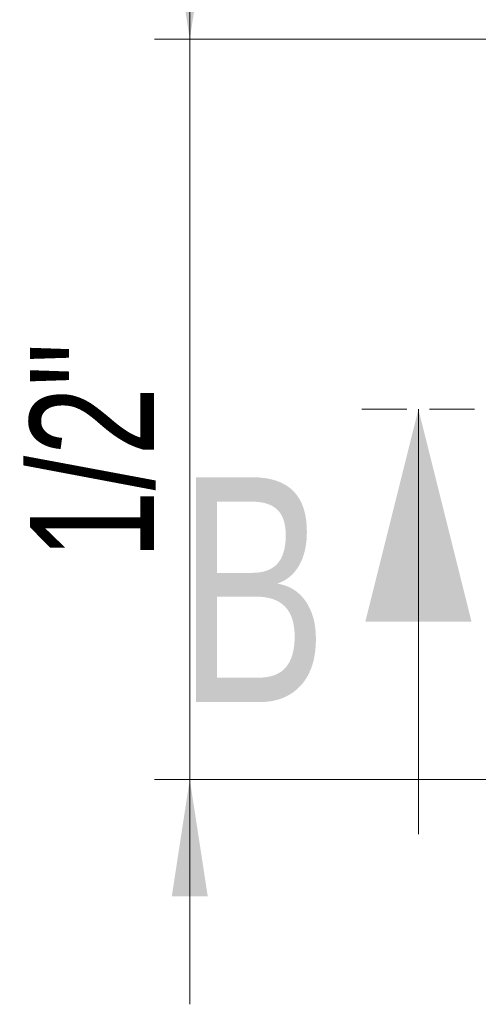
# Model space of a CAD drawing. Header units: millimetres. Extents: x 0 to 420, y 0 to 297.
# Tile 4 of 67: x 101 to 114, y 133 to 160. Entities that reach past the tile are written whole.
import ezdxf

# ---------------------------------------------------------------- set-up
doc = ezdxf.new("R2010")
doc.units = ezdxf.units.MM
doc.linetypes.add('HIDDEN', pattern=[1.905, 1.27, -0.635])
doc.styles.add('SLDTEXTSTYLE1', font='TXT', dxfattribs={"width": 0.75})
doc.dimstyles.new('SLDDIMSTYLE1', dxfattribs={"dimtxt": 3.5, "dimasz": 3.302, "dimexe": 0, "dimexo": 0.0625, "dimgap": 0.875, "dimtad": 1, "dimrnd": 1e-09, "dimzin": 12, "dimdsep": 46, "dimtxsty": 'SLDTEXTSTYLE1', "dimsah": 1, "dimcen": 0.09, "dimadec": 0, "dimazin": 3, "dimtfac": 1, "dimtmove": 0, "dimatfit": 0, "dimfxl": 0, "dimfrac": 2, "dimtolj": 1, "dimtzin": 12, "dimarcsym": 0})

# ---------------------------------------------------------------- blocks, each defined once
blk = doc.blocks.new('_D_61')
at = {"color": 7, "linetype": 'Continuous', "lineweight": 0}
for p, q in [((105.946, 159.818), (105.946, 166.168)), ((114.431, 159.818), (104.946, 159.818)), ((105.946, 159.818), (105.946, 138.923)), ((115.404, 138.923), (104.946, 138.923)), ((105.946, 138.923), (105.946, 132.573))]:
    blk.add_line(p, q, dxfattribs=at)
at = {"color": 7, "linetype": 'Continuous', "lineweight": 18}
for points in [[(105.946, 159.818), (106.454, 163.12), (105.438, 163.12)], [(105.946, 138.923), (105.438, 135.621), (106.454, 135.621)]]:
    blk.add_solid(points, dxfattribs=at)
at = {"color": 7, "linetype": 'Continuous', "lineweight": 18, "insert": (101.434, 145.132), "char_height": 3.5, "attachment_point": 1, "rotation": 90, "style": 'SLDTEXTSTYLE1'}
blk.add_mtext('1/2"', dxfattribs=at)

msp = doc.modelspace()

# ---------------------------------------------------------------- linework, layer by layer
at = {"color": 7, "linetype": 'HIDDEN', "lineweight": 18}
msp.add_line((144.46357, 149.37271), (110.40238, 149.37271), dxfattribs=at)
at = {"color": 7, "linetype": 'Continuous', "lineweight": 18}
msp.add_line((112.40238, 137.37271), (112.40238, 149.37271), dxfattribs=at)
msp.add_solid([(112.40238, 149.37271), (110.90238, 143.37271), (113.90238, 143.37271)], dxfattribs=at)

# ---------------------------------------------------------------- texts
at = {"color": 7, "linetype": 'Continuous', "insert": (105.59605, 147.45358), "char_height": 6.35, "attachment_point": 1, "style": 'SLDTEXTSTYLE1'}
msp.add_mtext('B', dxfattribs=at)

# ---------------------------------------------------------------- dimensions: what is measured, and where the dimension line sits
at = {"color": 7, "linetype": 'Continuous', "lineweight": 18}
dim = msp.add_linear_dim(base=(105.94604, 138.92315), p1=(115.43085, 159.81797), p2=(116.40416, 138.92315), angle=90, text='1/2"', dimstyle='SLDDIMSTYLE1', dxfattribs=at)
dim.commit()
dim.dimension.update_dxf_attribs({"geometry": '_D_61', "text_midpoint": (105.94604, 149.4609), "dimtype": 160})

doc.saveas('drawing.dxf')
